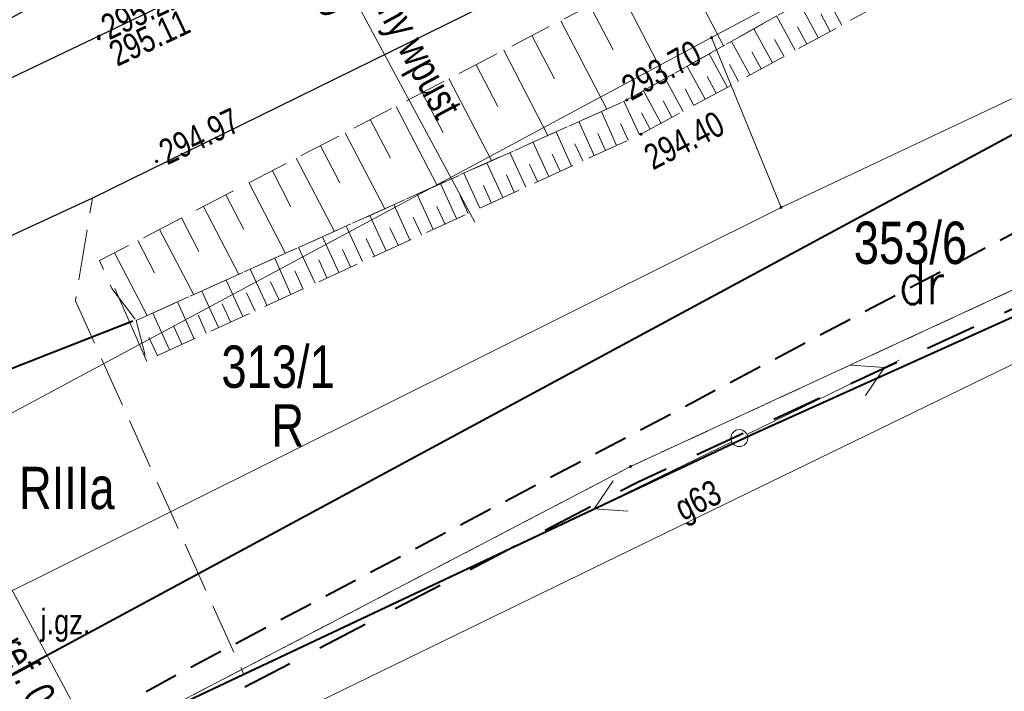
# Model space of a CAD drawing. Header units: metres. Extents: x 7437415 to 7437762, y 5556624 to 5556902.
# Tile 33 of 47: x 7437646 to 7437675, y 5556723 to 5556742. Entities that reach past the tile are written whole.
import ezdxf

# ---------------------------------------------------------------- set-up
doc = ezdxf.new("R2010")
doc.units = ezdxf.units.M
doc.header["$MEASUREMENT"] = 0
for name, pattern in [('BUBZ01-500', [1.75, 1.25, -0.5]), ('EGBO02-500', [2.5, 1.5, -1]), ('EGBU01-500', [1, 0.5, -0.5]), ('KTCR02-500', [1.5, 1, -0.5]), ('KTJZ01-500', [2, 1.5, -0.5])]:
    doc.linetypes.add(name, pattern=pattern)
for name, color, linetype, lineweight in [('203-Punkt załamania granicy działki nie stabilizowany', 7, 'Continuous', 5), ('510-Podpora jednosłupowa symb.-STPOW', 7, 'Continuous', 5), ('BUBZ01', 250, 'Continuous', 5), ('BUIB02_01', 250, 'Continuous', 5), ('BUIB05_01', 250, 'Continuous', 5), ('D_opisy', 7, 'Continuous', 13), ('EGBD03', 250, 'Continuous', 5), ('EGBK02', 250, 'Continuous', 5), ('EGBO02', 250, 'Continuous', 5), ('EGBP04_03', 250, 'Continuous', 5), ('EGBU01', 250, 'Continuous', 5), ('KTJZ01', 250, 'Continuous', 5), ('KTKR01', 250, 'Continuous', 5), ('KTOK05_01', 250, 'Continuous', 5), ('MPZP', 250, 'Continuous', 5), ('punkt wysokościowy sztuczny', 7, 'Continuous', 5), ('RTPW01', 250, 'Continuous', 5), ('RTPW02', 250, 'Continuous', 5), ('rzedne dla projektanta', 250, 'Continuous', 5), ('SUPE04', 250, 'Continuous', 5), ('SUPG_01', 250, 'Continuous', 5), ('SUSM04_01_E', 250, 'Continuous', 5)]:
    doc.layers.add(name, color=color, linetype=linetype, lineweight=lineweight)
doc.styles.get("Standard").update_dxf_attribs({"font": 'txt.shx', "width": 0.75})
doc.linetypes.add('KTOK05_01-500', pattern='A,3.75,[13,dgnlstyle-rozp_2015.shx,S=0.002778,R=0,X=0,Y=0],3.75', length=7.5)

# ---------------------------------------------------------------- blocks, each defined once
blk = doc.blocks.new('203')
at = {"layer": '203-Punkt załamania granicy działki nie stabilizowany', "linetype": 'Continuous', "lineweight": 13}
h = blk.add_hatch(color=96, dxfattribs=at)
edge = h.paths.add_edge_path()
edge.add_arc((0, 0), 0.45, 0, 360)
blk = doc.blocks.new('510')
at = {"layer": '510-Podpora jednosłupowa symb.-STPOW', "color": 0, "linetype": 'Continuous', "lineweight": 13}
blk.add_circle((0, 0), 2.5, dxfattribs=at)
blk = doc.blocks.new('PW02')
at = {"layer": 'punkt wysokościowy sztuczny', "linetype": 'Continuous', "lineweight": 13}
h = blk.add_hatch(color=0, dxfattribs=at)
edge = h.paths.add_edge_path()
edge.add_arc((0, 0), 0.45, 0, 360)
blk = doc.blocks.new('SUPE04')
at = {"layer": 'SUPE04', "color": 1, "linetype": 'Continuous', "lineweight": 13}
blk.add_line((5.25, 0), (0.25, 0), dxfattribs=at)
at = {"layer": 'SUPE04', "color": 1, "linetype": 'Continuous', "lineweight": 13, "flags": 128}
blk.add_lwpolyline([(3.9, 0.5), (4.766, 0), (3.9, -0.5)], dxfattribs=at)

msp = doc.modelspace()

# ---------------------------------------------------------------- linework, layer by layer
at = {"layer": 'BUBZ01', "color": 7, "linetype": 'BUBZ01-500', "lineweight": 13, "flags": 128}
for points in [[(7437683.59, 5556751.04), (7437663.9, 5556740), (7437649.42, 5556733.49), (7437648.7, 5556734.44), (7437648.34, 5556735.26), (7437670.51, 5556746.8), (7437685.28, 5556754.57), (7437683.59, 5556751.04)], [(7437649.42, 5556733.49), (7437663.9, 5556740), (7437683.59, 5556751.04), (7437684.27, 5556749.84), (7437664.32, 5556738.99), (7437649.73, 5556732.31), (7437649.42, 5556733.49)]]:
    msp.add_lwpolyline(points, close=True, dxfattribs=at)
at = {"layer": 'BUBZ01', "color": 7, "linetype": 'Continuous', "lineweight": 13, "flags": 128}
for points in [[(7437665.42, 5556744.15), (7437666.75, 5556741.6)], [(7437663.69, 5556743.25), (7437665.04, 5556740.64)], [(7437670.24, 5556742.21), (7437669.68, 5556743.24)], [(7437662.81, 5556742.79), (7437663.5, 5556741.48)], [(7437669.55, 5556741.84), (7437669, 5556742.86)], [(7437668.87, 5556741.47), (7437668.32, 5556742.48)], [(7437669.9, 5556742.02), (7437669.62, 5556742.54)], [(7437661.95, 5556742.34), (7437663.31, 5556739.73)], [(7437668.2, 5556741.1), (7437667.65, 5556742.1)], [(7437669.21, 5556741.65), (7437668.94, 5556742.16)], [(7437661.1, 5556741.9), (7437661.77, 5556740.62)], [(7437667.53, 5556740.74), (7437666.99, 5556741.73)], [(7437668.54, 5556741.28), (7437668.26, 5556741.79)], [(7437660.27, 5556741.47), (7437661.57, 5556738.95)], [(7437666.87, 5556740.37), (7437666.33, 5556741.36)], [(7437667.86, 5556740.92), (7437667.59, 5556741.42)], [(7437659.45, 5556741.04), (7437660.09, 5556739.81)], [(7437666.21, 5556740.02), (7437665.68, 5556741)], [(7437667.2, 5556740.55), (7437666.93, 5556741.05)], [(7437666.54, 5556740.2), (7437666.27, 5556740.69)], [(7437658.65, 5556740.63), (7437659.91, 5556738.21)], [(7437665.56, 5556739.66), (7437665.03, 5556740.63)], [(7437657.86, 5556740.22), (7437658.48, 5556739.03)], [(7437664.91, 5556739.31), (7437664.39, 5556740.27)], [(7437665.88, 5556739.84), (7437665.62, 5556740.33)], [(7437657.09, 5556739.81), (7437658.3, 5556737.48)], [(7437664.27, 5556738.97), (7437663.81, 5556739.96)], [(7437665.23, 5556739.49), (7437664.97, 5556739.97)], [(7437663.6, 5556738.66), (7437663.15, 5556739.66)], [(7437664.59, 5556739.14), (7437664.33, 5556739.62)], [(7437656.33, 5556739.42), (7437656.93, 5556738.28)], [(7437662.94, 5556738.36), (7437662.48, 5556739.36)], [(7437663.94, 5556738.81), (7437663.71, 5556739.31)], [(7437655.59, 5556739.03), (7437656.76, 5556736.79)], [(7437662.27, 5556738.05), (7437661.81, 5556739.06)], [(7437663.27, 5556738.51), (7437663.04, 5556739.01)], [(7437654.86, 5556738.65), (7437655.43, 5556737.55)], [(7437661.6, 5556737.74), (7437661.13, 5556738.76)], [(7437662.6, 5556738.2), (7437662.37, 5556738.71)], [(7437660.92, 5556737.43), (7437660.45, 5556738.45)], [(7437661.93, 5556737.9), (7437661.7, 5556738.4)], [(7437654.14, 5556738.28), (7437655.27, 5556736.12)], [(7437660.24, 5556737.12), (7437659.77, 5556738.14)], [(7437661.26, 5556737.59), (7437661.03, 5556738.1)], [(7437653.44, 5556737.91), (7437653.99, 5556736.85)], [(7437659.56, 5556736.81), (7437659.09, 5556737.84)], [(7437660.58, 5556737.28), (7437660.35, 5556737.79)], [(7437652.75, 5556737.56), (7437653.83, 5556735.47)], [(7437658.87, 5556736.5), (7437658.4, 5556737.53)], [(7437659.9, 5556736.97), (7437659.67, 5556737.48)], [(7437652.07, 5556737.2), (7437652.6, 5556736.18)], [(7437658.19, 5556736.18), (7437657.71, 5556737.22)], [(7437659.22, 5556736.65), (7437658.98, 5556737.17)], [(7437657.5, 5556735.87), (7437657.02, 5556736.91)], [(7437651.41, 5556736.86), (7437652.45, 5556734.85)], [(7437656.8, 5556735.55), (7437656.32, 5556736.59)], [(7437658.53, 5556736.34), (7437658.29, 5556736.86)], [(7437650.76, 5556736.52), (7437651.27, 5556735.53)], [(7437657.84, 5556736.02), (7437657.6, 5556736.54)], [(7437650.11, 5556736.18), (7437651.12, 5556734.25)], [(7437656.1, 5556735.23), (7437655.62, 5556736.28)], [(7437657.15, 5556735.71), (7437656.91, 5556736.23)], [(7437649.47, 5556735.85), (7437649.96, 5556734.9)], [(7437655.4, 5556734.91), (7437654.92, 5556735.96)], [(7437656.45, 5556735.39), (7437656.21, 5556735.91)], [(7437648.78, 5556735.49), (7437649.75, 5556733.64)], [(7437654.7, 5556734.59), (7437654.21, 5556735.65)], [(7437655.75, 5556735.07), (7437655.51, 5556735.59)], [(7437653.99, 5556734.26), (7437653.51, 5556735.33)], [(7437655.05, 5556734.75), (7437654.81, 5556735.28)], [(7437653.28, 5556733.94), (7437652.79, 5556735.01)], [(7437654.35, 5556734.42), (7437654.1, 5556734.96)], [(7437652.57, 5556733.61), (7437652.08, 5556734.68)], [(7437653.64, 5556734.1), (7437653.39, 5556734.63)], [(7437651.85, 5556733.28), (7437651.36, 5556734.36)], [(7437652.93, 5556733.77), (7437652.68, 5556734.31)], [(7437651.13, 5556732.95), (7437650.64, 5556734.04)], [(7437652.21, 5556733.45), (7437651.96, 5556733.98)], [(7437650.41, 5556732.62), (7437649.91, 5556733.71)], [(7437651.49, 5556733.12), (7437651.25, 5556733.66)], [(7437650.77, 5556732.79), (7437650.52, 5556733.33)], [(7437650.05, 5556732.45), (7437649.8, 5556733)]]:
    msp.add_lwpolyline(points, dxfattribs=at)
at = {"layer": 'BUIB02_01', "color": 7, "linetype": 'Continuous', "lineweight": 13}
msp.add_line((7437648.79, 5556734.44), (7437649.74, 5556732.28), dxfattribs=at)
at = {"layer": 'BUIB02_01', "color": 212, "linetype": 'Continuous', "lineweight": 40, "flags": 128}
msp.add_lwpolyline([(7437644.506, 5556722.382), (7437677.78, 5556740.325), (7437687.61, 5556721.166)], dxfattribs=at)
at = {"layer": 'BUIB05_01', "color": 7, "linetype": 'Continuous', "lineweight": 40, "flags": 128}
msp.add_lwpolyline([(7437640.96, 5556730.2), (7437649.32, 5556733.48)], dxfattribs=at)
at = {"layer": 'D_opisy'}
for p, q in [((7437651.877, 5556750.389), (7437659.416, 5556736.39)), ((7437636.758, 5556742.247), (7437650.799, 5556716.174))]:
    msp.add_line(p, q, dxfattribs=at)
at = {"layer": 'EGBD03', "color": 96, "linetype": 'Continuous', "lineweight": 13, "flags": 128}
for points in [[(7437666.4, 5556741.84), (7437693.3, 5556756.17)], [(7437668.45, 5556736.83), (7437696.39, 5556750.01)], [(7437639.43, 5556727.37), (7437666.4, 5556741.84)], [(7437668.45, 5556736.83), (7437666.4, 5556741.84)], [(7437641.84, 5556723.56), (7437668.45, 5556736.83)], [(7437664.01, 5556729.18), (7437679.77, 5556736.46)], [(7437646.68, 5556720.13), (7437664.01, 5556729.18)]]:
    msp.add_lwpolyline(points, dxfattribs=at)
at = {"layer": 'EGBO02', "color": 96, "linetype": 'EGBO02-500', "lineweight": 40, "flags": 128}
msp.add_lwpolyline([(7437509.408, 5556641.775), (7437527.366, 5556653.573), (7437535.53, 5556659.046), (7437540.808, 5556662.655), (7437546.047, 5556666.094), (7437546.417, 5556666.344), (7437547.687, 5556667.174), (7437556.491, 5556673.156), (7437559.221, 5556675.006), (7437566.622, 5556680.047), (7437572.551, 5556684.096), (7437578.927, 5556688.403), (7437581.512, 5556689.607), (7437586.468, 5556691.935), (7437596.734, 5556696.524), (7437608.998, 5556702.025), (7437613.531, 5556704.147), (7437646.901, 5556719.682), (7437664.231, 5556728.731), (7437679.981, 5556736.007), (7437721.816, 5556755.672), (7437743.341, 5556772.789), (7437751.664, 5556779.423)], dxfattribs=at)
at = {"layer": 'EGBU01', "color": 96, "linetype": 'EGBU01-500', "lineweight": 13, "flags": 128}
for points in [[(7437664.01, 5556729.18), (7437679.77, 5556736.46)], [(7437679.77, 5556736.46), (7437664.01, 5556729.18)], [(7437646.68, 5556720.13), (7437664.01, 5556729.18)], [(7437664.01, 5556729.18), (7437646.68, 5556720.13)]]:
    msp.add_lwpolyline(points, dxfattribs=at)
at = {"layer": 'KTJZ01', "color": 7, "linetype": 'KTJZ01-500', "lineweight": 13, "flags": 128}
msp.add_lwpolyline([(7437487.24, 5556665.88), (7437500.01, 5556668.65), (7437509.93, 5556671.34), (7437514.81, 5556672.66), (7437528.54, 5556677.57), (7437546.18, 5556685.08), (7437562.31, 5556693.39), (7437575.78, 5556700.17), (7437584.6, 5556705.2), (7437599.33, 5556712.79), (7437607.41, 5556717.03), (7437624.22, 5556725.75), (7437636.91, 5556731.79), (7437639.91, 5556733.3), (7437648.13, 5556737.1), (7437664.08, 5556744.94), (7437674.41, 5556750.47), (7437695.47, 5556762.01), (7437726.23, 5556778.98), (7437745.592, 5556790.579), (7437740.524, 5556799.89), (7437726.071, 5556794.065), (7437721.424, 5556793.261), (7437718.653, 5556793.684), (7437716.454, 5556794.853), (7437714.78, 5556796.65), (7437713.44, 5556798.18), (7437704.05, 5556814.76), (7437696.46, 5556806.77), (7437698.53, 5556806.84), (7437700.74, 5556806.26), (7437702.79, 5556804.94), (7437704.06, 5556803.16), (7437709.44, 5556793.77), (7437711.44, 5556790.12), (7437712.13, 5556787.63), (7437712.21, 5556785.35), (7437711.59, 5556783.66), (7437709.87, 5556781.76), (7437701.28, 5556777.09), (7437699.42, 5556776.48), (7437697.78, 5556776.19), (7437695.76, 5556776.41), (7437693.65, 5556777.51), (7437692.09, 5556778.89), (7437690.49, 5556781.22), (7437685.25, 5556778.28), (7437686.1, 5556775.03), (7437686.085, 5556773.72), (7437685.81, 5556772.51), (7437685.3, 5556771.32), (7437684.475, 5556769.98), (7437683.43, 5556768.68), (7437682.12, 5556767.23), (7437680.52, 5556765.9), (7437679.609, 5556765.424), (7437667.4, 5556758.73), (7437656.58, 5556752.94), (7437646.03, 5556747.24), (7437635.04, 5556741.31), (7437625.46, 5556735.97), (7437617.31, 5556731.03), (7437610.73, 5556727.32), (7437599.83, 5556721.28), (7437592.56, 5556717.41), (7437581.48, 5556711.39), (7437572.19, 5556706.38), (7437570.63, 5556705.57), (7437559.43, 5556699.57), (7437555.27, 5556697.37), (7437547.58, 5556693.6), (7437542.1, 5556690.99), (7437536.78, 5556688.64), (7437527.13, 5556684.56), (7437524.75, 5556685.69), (7437522.99, 5556687.15), (7437521.44, 5556689.45), (7437520.46, 5556691.39), (7437515.43, 5556689.51), (7437516.09, 5556686.202), (7437515.98, 5556684.5), (7437514.73, 5556681.38), (7437513.55, 5556680.28), (7437512.1, 5556679.32), (7437507.87, 5556678.13), (7437498.81, 5556675.82), (7437492.9, 5556674.29)], dxfattribs=at)
msp.add_lwpolyline([(7437639.91, 5556733.3), (7437648.13, 5556737.1), (7437647.63, 5556734.07), (7437652.6, 5556723.04), (7437646.61, 5556720.21), (7437619.73, 5556707.68), (7437613.29, 5556704.65), (7437611.72, 5556705.29), (7437608.45, 5556703.74), (7437604.8, 5556710.12), (7437602.44, 5556712.14), (7437599.33, 5556712.79), (7437607.41, 5556717.03), (7437608.14, 5556715.01), (7437609.09, 5556713.14), (7437610.29, 5556711.49), (7437612.71, 5556710.2), (7437615.11, 5556710.61), (7437627.71, 5556716.39), (7437641.39, 5556723.55), (7437643.11, 5556725.99), (7437640.63, 5556731.4), (7437639.91, 5556733.3)], close=True, dxfattribs=at)
at = {"layer": 'KTKR01', "color": 7, "linetype": 'Continuous', "lineweight": 30, "flags": 128}
msp.add_lwpolyline([(7437745.592, 5556790.579), (7437726.23, 5556778.98), (7437695.47, 5556762.01), (7437674.41, 5556750.47), (7437664.08, 5556744.94), (7437648.13, 5556737.1), (7437639.91, 5556733.3), (7437636.91, 5556731.79), (7437624.22, 5556725.75)], dxfattribs=at)
msp.add_lwpolyline([(7437640.51, 5556739.6), (7437640.16, 5556738.69), (7437641.17, 5556738.48), (7437648.82, 5556742.13), (7437653.16, 5556744.23), (7437657.63, 5556746.81), (7437662, 5556749.63), (7437662.19, 5556750.54), (7437661.26, 5556750.83), (7437640.51, 5556739.6)], close=True, dxfattribs=at)
at = {"layer": 'KTOK05_01', "color": 7, "linetype": 'KTOK05_01-500', "lineweight": 40, "flags": 128}
msp.add_lwpolyline([(7437688.214, 5556721.501), (7437680.86, 5556736.1), (7437667.59, 5556730.12), (7437652.6, 5556723.04), (7437646.61, 5556720.21)], dxfattribs=at)
at = {"layer": 'MPZP', "color": 212, "linetype": 'KTCR02-500', "lineweight": 40, "flags": 128}
msp.add_lwpolyline([(7437480.406, 5556653.046), (7437497.678, 5556655.366), (7437530.257, 5556663.123), (7437555.691, 5556673.002), (7437601.685, 5556696.111), (7437651.01, 5556723.248), (7437712.92, 5556755.928), (7437752.943, 5556777.073)], dxfattribs=at)
at = {"layer": 'rzedne dla projektanta', "color": 7, "linetype": 'Continuous', "lineweight": 40}
for centre in [(7437648.32, 5556741.88), (7437648.32, 5556741.81), (7437650.03, 5556738.19)]:
    msp.add_circle(centre, 0.0225, dxfattribs=at)
at = {"layer": 'SUPG_01', "color": 52, "linetype": 'Continuous', "lineweight": 13, "flags": 128}
msp.add_lwpolyline([(7437619.69, 5556696.07), (7437615.88, 5556703.29), (7437662.91, 5556726.18), (7437714.76, 5556751.4), (7437750.66, 5556770.86), (7437751.48, 5556771.35)], dxfattribs=at)

# ---------------------------------------------------------------- block references
at = {"layer": 'EGBP04_03', "color": 96, "linetype": 'Continuous', "lineweight": 13, "xscale": 0.1, "yscale": 0.1, "zscale": 0.1}
for p in [(7437666.4, 5556741.84), (7437668.45, 5556736.83), (7437664.01, 5556729.18)]:
    msp.add_blockref('203', p, dxfattribs=at)
at = {"layer": 'RTPW02', "color": 7, "linetype": 'Continuous', "lineweight": 13, "xscale": 0.1, "yscale": 0.1, "zscale": 0.1}
for p in [(7437663.9, 5556740), (7437664.32, 5556738.99)]:
    msp.add_blockref('PW02', p, dxfattribs=at)
at = {"layer": 'SUPE04', "color": 1, "linetype": 'Continuous', "lineweight": 13}
for rotation in [25.96499997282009, 205.9580000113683]:
    msp.add_blockref('SUPE04', (7437667.22, 5556730.02), dxfattribs=dict(at, rotation=rotation))
at = {"layer": 'SUSM04_01_E', "color": 7, "linetype": 'Continuous', "lineweight": 13, "xscale": 0.1, "yscale": 0.1, "zscale": 0.1}
msp.add_blockref('510', (7437667.22, 5556730.02), dxfattribs=at)

# ---------------------------------------------------------------- texts
at = {"layer": 'D_opisy', "char_height": 0.9, "attachment_point": 1, "rotation": 298.304}
for s, insert in [('\\pt11;\\fArial|b0|i0|c238238|p39;Projektowany wpust\\Pkm 0+150', (7437655.109, 5556747.175)), ('\\pt11;\\fArial|b0|i0|c238238|p39;Przebudowa zjazdu\\Pkm 0+132.83 (km 1+271.38, odc. ref. 050)', (7437640.709, 5556737.418))]:
    msp.add_mtext(s, dxfattribs=dict(at, insert=insert))
at = {"layer": 'EGBD03', "color": 96, "linetype": 'Continuous', "lineweight": 30, "char_height": 1.25, "attachment_point": 7, "line_spacing_factor": 0.6}
for s, insert in [('\\FWORKING_1250;\\H1x;\\W0.8;353/6', (7437670.597, 5556735.142)), ('\\FWORKING_1250;\\H1x;\\W0.8;313/1', (7437651.937, 5556731.485))]:
    msp.add_mtext(s, dxfattribs=dict(at, insert=insert))
at = {"layer": 'EGBK02', "color": 96, "linetype": 'Continuous', "lineweight": 30, "insert": (7437645.964, 5556729.172), "char_height": 1.25, "attachment_point": 1, "line_spacing_factor": 0.6}
msp.add_mtext('\\FWORKING_1250;\\H1x;\\W0.8;RIIIa', dxfattribs=at)
at = {"layer": 'EGBU01', "color": 96, "linetype": 'Continuous', "lineweight": 30, "width": 0.8}
msp.add_text('dr', height=1.25, dxfattribs=at).set_placement((7437671.927, 5556733.974))
at = {"layer": 'EGBU01', "color": 96, "linetype": 'Continuous', "lineweight": 30, "insert": (7437653.413, 5556729.769), "char_height": 1.25, "attachment_point": 7, "line_spacing_factor": 0.6}
msp.add_mtext('\\FWORKING_1250;\\H1x;\\W0.8;R', dxfattribs=at)
at = {"layer": 'KTJZ01', "color": 7, "linetype": 'Continuous', "lineweight": 13, "insert": (7437646.6, 5556724), "char_height": 0.75, "attachment_point": 7, "line_spacing_factor": 0.6}
msp.add_mtext('\\FWORKING_1250;\\H1x;\\W0.8;j.gz.', dxfattribs=at)
at = {"layer": 'RTPW01', "color": 7, "linetype": 'Continuous', "lineweight": 13, "char_height": 0.75, "attachment_point": 7, "line_spacing_factor": 0.6}
for s, insert, rotation in [('\\FWORKING_1250;\\H1x;\\W0.8;293.70', (7437664.03, 5556739.951), 28.791), ('\\FWORKING_1250;\\H1x;\\W0.8;294.40', (7437664.674, 5556737.908), 27.147)]:
    msp.add_mtext(s, dxfattribs=dict(at, insert=insert, rotation=rotation))
at = {"layer": 'rzedne dla projektanta', "color": 7, "linetype": 'Continuous', "lineweight": 0, "char_height": 0.75, "attachment_point": 7, "rotation": 25.2313, "line_spacing_factor": 0.6}
for s, insert in [('\\FWORKING_1250;\\H1x;\\W0.8; 295.22', (7437648.427, 5556741.654)), ('\\FWORKING_1250;\\H1x;\\W0.8; 295.11', (7437648.664, 5556740.871)), ('\\FWORKING_1250;\\H1x;\\W0.8; 294.97', (7437650.137, 5556737.964))]:
    msp.add_mtext(s, dxfattribs=dict(at, insert=insert))
at = {"layer": 'SUPG_01', "color": 7, "linetype": 'Continuous', "lineweight": 13, "insert": (7437665.655, 5556727.358), "char_height": 0.75, "attachment_point": 7, "rotation": 25.876, "line_spacing_factor": 0.6}
msp.add_mtext('\\FWORKING_1250;\\H1x;\\W0.8;g63', dxfattribs=at)

doc.saveas('drawing.dxf')
